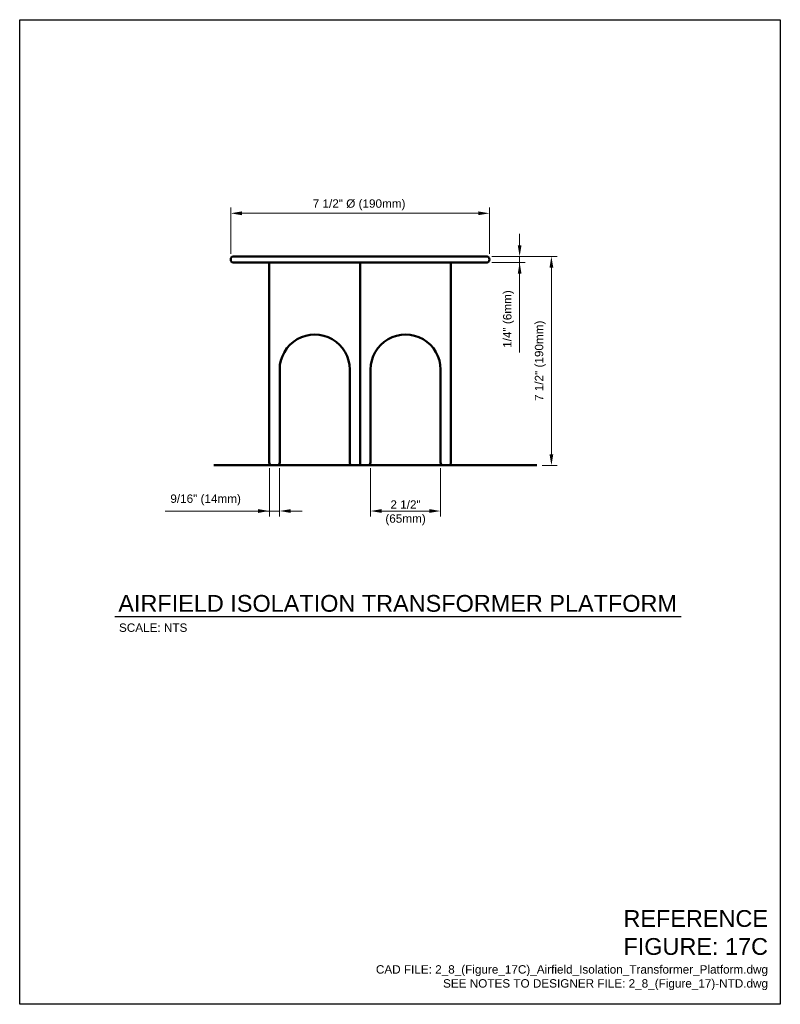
# Model space of a CAD drawing. Header units: inches. Extents: x 0 to 8.5, y 0 to 11.
import ezdxf
from ezdxf.enums import TextEntityAlignment as Align

# ---------------------------------------------------------------- set-up
doc = ezdxf.new("R2010")
doc.units = ezdxf.units.IN
doc.header["$LTSCALE"] = 0.375
doc.header["$MEASUREMENT"] = 0
doc.header["$PDSIZE"] = 2
doc.layers.get('DEFPOINTS').update_dxf_attribs({"linetype": 'CONTINUOUS', "lineweight": 35})
for name, color, linetype, lineweight in [('E-AFLD-DEVC', 23, 'CONTINUOUS', 50), ('E-AFLD-LITE-RUNW', 203, 'CONTINUOUS', 50), ('G-ANNO-PATT', 8, 'CONTINUOUS', 18), ('G-ANNO-RDME', 5, 'CONTINUOUS', 18)]:
    doc.layers.add(name, color=color, linetype=linetype, lineweight=lineweight)
for name, color, linetype in [('G-ANNO-DIMS', 7, 'CONTINUOUS'), ('G-ANNO-TEXT', 7, 'CONTINUOUS'), ('G-ANNO-TTLB', 7, 'CONTINUOUS')]:
    doc.layers.add(name, color=color, linetype=linetype)
doc.styles.add('00-E-TITLE-1_1', font='arial.ttf', dxfattribs={"height": 0.1875})
doc.styles.add('01-E-BLDG-1_1', font='arial.ttf', dxfattribs={"height": 0.09375})
doc.dimstyles.new('01-E-BLDG-1_1', dxfattribs={"dimtxt": 0.09375, "dimasz": 0.125, "dimexe": 0.0625, "dimexo": 0.0625, "dimgap": 0.0625, "dimtad": 1, "dimdec": 4, "dimzin": 3, "dimdsep": 46, "dimlunit": 4, "dimtxsty": '01-E-BLDG-1_1', "dimcen": 0.0625, "dimclrd": 1, "dimclre": 1, "dimclrt": 256, "dimazin": 0, "dimtfac": 1, "dimtdec": 4, "dimtmove": 1, "dimatfit": 3, "dimfxl": 1, "dimfrac": 2, "dimtolj": 1, "dimtzin": 3, "dimlwd": 0, "dimlwe": 0, "dimarcsym": 0})

# ---------------------------------------------------------------- blocks, each defined once
blk = doc.blocks.new('*D2')
at = {"layer": 'DEFPOINTS', "color": 0, "transparency": 16777216}
for p in [(2.79, 6.054, 0.017), (2.905, 6.054, 0.017), (2.905, 5.511)]:
    blk.add_point(p, dxfattribs=at)
at = {"layer": 'G-ANNO-DIMS', "color": 1, "lineweight": 0, "transparency": 16777216}
for p, q in [((2.79, 5.991), (2.79, 5.448)), ((2.905, 5.991), (2.905, 5.448)), ((1.626, 5.511), (2.79, 5.511)), ((2.665, 5.511), (2.54, 5.511)), ((2.79, 5.511), (2.905, 5.511)), ((2.79, 5.511), (2.905, 5.511)), ((3.03, 5.511), (3.155, 5.511))]:
    blk.add_line(p, q, dxfattribs=at)
at = {"layer": 'G-ANNO-DIMS', "color": 1, "transparency": 16777216}
for points in [[(2.665, 5.532), (2.665, 5.49), (2.79, 5.511)], [(3.03, 5.532), (3.03, 5.49), (2.905, 5.511)]]:
    blk.add_solid(points, dxfattribs=at)
at = {"layer": 'G-ANNO-DIMS', "transparency": 16777216, "insert": (2.078, 5.635), "char_height": 0.09375, "attachment_point": 5, "style": '01-E-BLDG-1_1'}
blk.add_mtext('\\A1;9/16" (14mm)', dxfattribs=at)
blk = doc.blocks.new('*D3')
at = {"layer": 'DEFPOINTS', "color": 0, "transparency": 16777216}
for p in [(3.92, 6.054, 0.017), (4.703, 6.054, 0.017), (4.703, 5.511)]:
    blk.add_point(p, dxfattribs=at)
at = {"layer": 'G-ANNO-DIMS', "color": 1, "lineweight": 0, "transparency": 16777216}
for p, q in [((3.92, 5.991), (3.92, 5.448)), ((4.703, 5.991), (4.703, 5.448)), ((4.045, 5.511), (4.578, 5.511))]:
    blk.add_line(p, q, dxfattribs=at)
at = {"layer": 'G-ANNO-DIMS', "color": 1, "transparency": 16777216}
for points in [[(4.045, 5.532), (4.045, 5.49), (3.92, 5.511)], [(4.578, 5.532), (4.578, 5.49), (4.703, 5.511)]]:
    blk.add_solid(points, dxfattribs=at)
at = {"layer": 'G-ANNO-DIMS', "transparency": 16777216, "insert": (4.312, 5.491), "char_height": 0.0938, "attachment_point": 5, "style": '01-E-BLDG-1_1'}
blk.add_mtext('\\A1;2 1/2"\\P(65mm)', dxfattribs=at)
blk = doc.blocks.new('*D4')
at = {"layer": 'DEFPOINTS', "color": 0, "transparency": 16777216}
for p in [(5.216, 8.356, 0.017), (5.216, 8.286, 0.017), (5.587, 8.286)]:
    blk.add_point(p, dxfattribs=at)
at = {"layer": 'G-ANNO-DIMS', "color": 1, "lineweight": 0, "transparency": 16777216}
for p, q in [((5.587, 8.481), (5.587, 8.606)), ((5.278, 8.356), (5.65, 8.356)), ((5.278, 8.286), (5.65, 8.286)), ((5.587, 8.356), (5.587, 8.286)), ((5.587, 8.356), (5.587, 8.286)), ((5.587, 7.282), (5.587, 8.286)), ((5.587, 8.161), (5.587, 8.036))]:
    blk.add_line(p, q, dxfattribs=at)
at = {"layer": 'G-ANNO-DIMS', "color": 1, "transparency": 16777216}
for points in [[(5.566, 8.481), (5.608, 8.481), (5.587, 8.356)], [(5.566, 8.161), (5.608, 8.161), (5.587, 8.286)]]:
    blk.add_solid(points, dxfattribs=at)
at = {"layer": 'G-ANNO-DIMS', "transparency": 16777216, "insert": (5.463, 7.656), "char_height": 0.09375, "attachment_point": 5, "rotation": 90, "style": '01-E-BLDG-1_1'}
blk.add_mtext('\\A1;1/4" (6mm)', dxfattribs=at)
blk = doc.blocks.new('*D7')
at = {"layer": 'DEFPOINTS', "color": 0, "transparency": 16777216}
for p in [(5.251, 8.837), (2.358, 8.321), (5.251, 8.321)]:
    blk.add_point(p, dxfattribs=at)
at = {"layer": 'G-ANNO-DIMS', "color": 1, "lineweight": 0, "transparency": 16777216}
for p, q in [((2.358, 8.383), (2.358, 8.9)), ((2.483, 8.837), (5.126, 8.837)), ((5.251, 8.383), (5.251, 8.9))]:
    blk.add_line(p, q, dxfattribs=at)
at = {"layer": 'G-ANNO-DIMS', "color": 1, "transparency": 16777216}
for points in [[(2.483, 8.858), (2.483, 8.816), (2.358, 8.837)], [(5.126, 8.858), (5.126, 8.816), (5.251, 8.837)]]:
    blk.add_solid(points, dxfattribs=at)
at = {"layer": 'G-ANNO-DIMS', "transparency": 16777216, "insert": (3.793, 8.932), "char_height": 0.09375, "attachment_point": 5, "rotation": 360, "style": '01-E-BLDG-1_1'}
blk.add_mtext('\\A1;7 1/2" %%C (190mm)', dxfattribs=at)
blk = doc.blocks.new('*D8')
at = {"layer": 'DEFPOINTS', "color": 0, "transparency": 16777216}
for p in [(5.216, 8.356, 0.017), (5.942, 8.356), (5.778, 6.021, 0.017)]:
    blk.add_point(p, dxfattribs=at)
at = {"layer": 'G-ANNO-DIMS', "color": 1, "lineweight": 0, "transparency": 16777216}
for p, q in [((5.278, 8.356), (6.005, 8.356)), ((5.942, 6.146), (5.942, 8.231)), ((5.84, 6.021), (6.005, 6.021))]:
    blk.add_line(p, q, dxfattribs=at)
at = {"layer": 'G-ANNO-DIMS', "color": 1, "transparency": 16777216}
for points in [[(5.921, 8.231), (5.963, 8.231), (5.942, 8.356)], [(5.921, 6.146), (5.963, 6.146), (5.942, 6.021)]]:
    blk.add_solid(points, dxfattribs=at)
at = {"layer": 'G-ANNO-DIMS', "transparency": 16777216, "insert": (5.818, 7.189), "char_height": 0.09375, "attachment_point": 5, "rotation": 90, "style": '01-E-BLDG-1_1'}
blk.add_mtext('\\A1;7 1/2" (190mm)', dxfattribs=at)

msp = doc.modelspace()

# ---------------------------------------------------------------- hatches: boundary and pattern name
at = {"layer": 'G-ANNO-PATT'}
h = msp.add_hatch(dxfattribs=at)
h.set_pattern_fill('AR-CONC', color=256, scale=0.03125)
edge = h.paths.add_edge_path()
edge.add_line((5.45887, 7.4855), (7.47468, 7.4855))
edge.add_line((7.47468, 7.4855), (5.45887, 7.4855))

# ---------------------------------------------------------------- linework, layer by layer
at = {"layer": 'E-AFLD-DEVC'}
for p, q in [((2.39325, 8.35602, 0.01715), (5.21565, 8.35602, 0.01715)), ((2.39325, 8.28595, 0.01715), (5.21565, 8.28595, 0.01715)), ((2.78965, 8.28595, 0.01715), (2.78965, 6.05373, 0.01715)), ((3.80445, 8.28595, 0.01715), (3.80445, 6.02143, 0.01715)), ((4.81925, 8.28595, 0.01715), (4.81925, 6.05373, 0.01715)), ((2.90543, 7.09099, 0.01715), (2.90543, 6.05373, 0.01715)), ((3.68867, 7.09098, 0.01715), (3.68867, 6.05373, 0.01715)), ((3.92023, 7.09099, 0.01715), (3.92023, 6.05373, 0.01715)), ((4.70347, 7.09098, 0.01715), (4.70347, 6.05373, 0.01715)), ((2.87313, 6.02143, 0.01715), (2.82195, 6.02143, 0.01715)), ((3.88793, 6.02143, 0.01715), (3.72097, 6.02143, 0.01715)), ((4.73577, 6.02143, 0.01715), (4.78695, 6.02143, 0.01715))]:
    msp.add_line(p, q, dxfattribs=at)
at = {"layer": 'E-AFLD-DEVC', "elevation": 0.01715}
for points in [[(2.39325, 8.35602, 1), (2.39325, 8.28595)], [(5.21565, 8.28595, 1), (5.21565, 8.35602)], [(3.68867, 7.09098, 1.0000112), (2.90543, 7.09097)], [(4.70347, 7.09098, 1.0000112), (3.92023, 7.09097)]]:
    msp.add_lwpolyline(points, format="xyb", dxfattribs=at)
at = {"layer": 'E-AFLD-DEVC'}
for centre, start, end in [((2.82195, 6.05373, 0.01715), 180.000037, 270.000037), ((2.87313, 6.05373, 0.01715), 270.000037, 0.000037), ((3.72097, 6.05373, 0.01715), 180.000037, 270.000037), ((3.88793, 6.05373, 0.01715), 270.000037, 0.000037), ((4.73577, 6.05373, 0.01715), 180.000037, 270.000037), ((4.78695, 6.05373, 0.01715), 270.000037, 0.000037)]:
    msp.add_arc(centre, 0.0323, start, end, dxfattribs=at)
at = {"layer": 'E-AFLD-LITE-RUNW'}
msp.add_line((2.17061, 6.02143, 0.01715), (5.77781, 6.02143, 0.01715), dxfattribs=at)
at = {"layer": 'G-ANNO-TEXT', "linetype": 'Continuous', "lineweight": 30}
msp.add_line((1.06306, 4.33371), (7.39048, 4.33371), dxfattribs=at)
at = {"layer": 'G-ANNO-TTLB'}
msp.add_lwpolyline([(8.50001, 11), (8.5, 0), (0, 0), (0.00001, 11)], close=True, dxfattribs=at)

# ---------------------------------------------------------------- texts
at = {"layer": 'G-ANNO-RDME', "attachment_point": 9, "rotation": 0}
for s, insert, char_height, width, style in [('REFERENCE FIGURE: 17C', (8.36242, 0.54982), 0.1875, 1.660137, '00-E-TITLE-1_1'), ('CAD FILE: 2_8_(Figure_17C)_Airfield_Isolation_Transformer_Platform.dwg\\PSEE NOTES TO DESIGNER FILE: 2_8_(Figure_17)-NTD.dwg', (8.36242, 0.15849), 0.09375, 4.5339367, '01-E-BLDG-1_1')]:
    msp.add_mtext(s, dxfattribs=dict(at, insert=insert, char_height=char_height, width=width, style=style))
at = {"layer": 'G-ANNO-TEXT', "style": '00-E-TITLE-1_1'}
msp.add_text('AIRFIELD ISOLATION TRANSFORMER PLATFORM', height=0.1875, dxfattribs=at).set_placement((1.1022, 4.32938), align=Align.BOTTOM_LEFT)
at = {"layer": 'G-ANNO-TEXT', "style": '01-E-BLDG-1_1'}
msp.add_text('SCALE: NTS', height=0.09375, dxfattribs=at).set_placement((1.10982, 4.25473), align=Align.TOP_LEFT)

# ---------------------------------------------------------------- dimensions: what is measured, and where the dimension line sits
at = {"layer": 'G-ANNO-DIMS'}
for base, p1, p2, angle, text, picture, middle, dimtype in [((5.25068, 8.83714), (2.35822, 8.32098), (5.25068, 8.32098), 360, '7 1/2" %%C (190mm)', '*D7', (3.79256, 8.80687), 161), ((5.58722, 8.28595), (5.21565, 8.35602, 0.01715), (5.21565, 8.28595, 0.01715), 90, '1/4" (6mm)', '*D4', (5.52472, 7.65632), 160)]:
    dim = msp.add_linear_dim(base=base, p1=p1, p2=p2, angle=angle, text=text, dimstyle='01-E-BLDG-1_1', dxfattribs=at)
    dim.commit()
    dim.dimension.update_dxf_attribs({"geometry": picture, "text_midpoint": middle, "dimtype": dimtype})
dim = msp.add_linear_dim(base=(5.94232, 8.35602), p1=(5.77781, 6.02143, 0.01715), p2=(5.21565, 8.35602, 0.01715), angle=90, text='7 1/2" (190mm)', dimstyle='01-E-BLDG-1_1', dxfattribs=at)
dim.commit()
dim.dimension.update_dxf_attribs({"geometry": '*D8', "text_midpoint": (5.81837, 7.18873)})
for base, p1, p2, text, picture, middle in [((2.90543, 5.5108), (2.78965, 6.05373, 0.01715), (2.90543, 6.05373, 0.01715), '9/16" (14mm)', '*D2', (2.07821, 5.5108)), ((4.70347, 5.5108), (3.92023, 6.05373, 0.01715), (4.70347, 6.05373, 0.01715), '2 1/2"\\X(65mm)', '*D3', (4.31185, 5.49143))]:
    dim = msp.add_linear_dim(base=base, p1=p1, p2=p2, text=text, dimstyle='01-E-BLDG-1_1', dxfattribs=at)
    dim.commit()
    dim.dimension.update_dxf_attribs({"geometry": picture, "text_midpoint": middle, "dimtype": 160})

doc.saveas('drawing.dxf')
